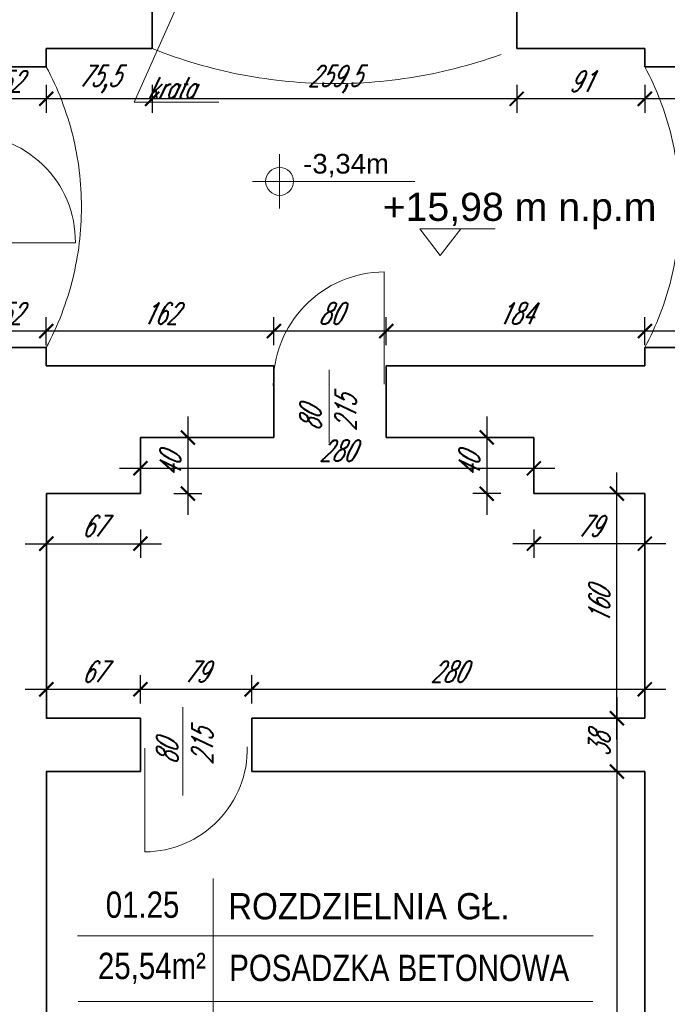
# Model space of a CAD drawing. Header units: millimetres. Extents: x 402 to 79005, y -7782 to 89952.
# Tile 208 of 256: x 24689 to 25150, y 36005 to 36707. Entities that reach past the tile are written whole.
import ezdxf
from ezdxf.enums import TextEntityAlignment as Align

# ---------------------------------------------------------------- set-up
doc = ezdxf.new("R2010")
doc.units = ezdxf.units.MM
doc.header["$LTSCALE"] = 10
doc.linetypes.add('DASHED', pattern=[19.05, 12.7, -6.35])
doc.layers.get('0').update_dxf_attribs({"lineweight": 0})
doc.layers.get('Defpoints').update_dxf_attribs({"color": 253})
for name, color, linetype, lineweight in [('000_rzedne', 7, 'Continuous', 0), ('01 parter - ściany', 253, 'Continuous', 35), ('03_drzwi', 253, 'Continuous', 15), ('04-2_nad', 253, 'DASHED', 5), ('05-01_wymiary', 253, 'Continuous', 5), ('05-03_opis', 253, 'Continuous', 5)]:
    doc.layers.add(name, color=color, linetype=linetype, lineweight=lineweight)
doc.styles.add('arial', font='ARIAL.TTF')
doc.styles.add('ariel', font='ARIAL.TTF', dxfattribs={"width": 0.8})
doc.styles.add('ariel_wym', font='simplex.shx', dxfattribs={"width": 0.65, "oblique": 25})
doc.styles.add('ZAGOSP', font='txt', dxfattribs={"height": 0.8})
doc.dimstyles.new('ariel 50 wnętrze', dxfattribs={"dimtxt": 15, "dimasz": 10, "dimexe": 10, "dimexo": 0, "dimgap": 5, "dimtad": 1, "dimdec": 1, "dimrnd": 0.5, "dimtxsty": 'ariel_wym', "dimblk": 'ARCHTICK', "dimcen": 2.5, "dimdle": 15, "dimazin": 0, "dimtfac": 1, "dimtdec": 1, "dimtix": 1, "dimtmove": 0, "dimatfit": 3, "dimldrblk": 'DOT', "dimfxl": 0, "dimarcsym": 0})

# ---------------------------------------------------------------- blocks, each defined once
blk = doc.blocks.new('_ArchTick')
at = {"color": 0, "linetype": 'ByBlock', "const_width": 0.15}
blk.add_lwpolyline([(-0.5, -0.5), (0.5, 0.5)], dxfattribs=at)
blk = doc.blocks.new('*D256')
at = {"layer": '05-01_wymiary', "color": 0, "lineweight": -2}
for p, q in [((25134.33, 36474.79), (25134.33, 36494.79)), ((25198.33, 36474.79), (25198.33, 36494.79)), ((25213.33, 36484.79), (25119.33, 36484.79))]:
    blk.add_line(p, q, dxfattribs=at)
at = {"layer": 'Defpoints', "color": 0}
for p in [(25134.33, 36484.79), (25134.33, 36473.05), (25198.33, 36460.05)]:
    blk.add_point(p, dxfattribs=at)
at = {"layer": '05-01_wymiary', "color": 0, "lineweight": -2, "xscale": 10, "yscale": 10, "zscale": 10, "rotation": 180}
blk.add_blockref('_ArchTick', (25134.33, 36484.79), dxfattribs=at)
at = {"layer": '05-01_wymiary', "color": 0, "lineweight": -2, "xscale": 10, "yscale": 10, "zscale": 10}
blk.add_blockref('_ArchTick', (25198.33, 36484.79), dxfattribs=at)
at = {"layer": '05-01_wymiary', "color": 0, "insert": (25166.33, 36497.29), "char_height": 15, "attachment_point": 5, "style": 'ariel_wym'}
blk.add_mtext('64', dxfattribs=at)
blk = doc.blocks.new('_Dot')
at = {"color": 0, "linetype": 'ByBlock', "lineweight": -2}
blk.add_line((-0.5, 0), (-1, 0), dxfattribs=at)
at = {"color": 0, "linetype": 'ByBlock', "const_width": 0.5}
blk.add_lwpolyline([(-0.25, 0, 1), (0.25, 0, 1)], format="xyb", close=True, dxfattribs=at)
blk = doc.blocks.new('*D257')
at = {"layer": '05-01_wymiary', "color": 0, "lineweight": -2}
for p, q in [((24950.33, 36474.79), (24950.33, 36494.79)), ((25134.33, 36474.79), (25134.33, 36494.79)), ((25149.33, 36484.79), (24935.33, 36484.79))]:
    blk.add_line(p, q, dxfattribs=at)
at = {"layer": 'Defpoints', "color": 0}
for p in [(24950.33, 36484.79), (25134.33, 36473.05), (24950.33, 36460.05)]:
    blk.add_point(p, dxfattribs=at)
at = {"layer": '05-01_wymiary', "color": 0, "lineweight": -2, "xscale": 10, "yscale": 10, "zscale": 10, "rotation": 180}
blk.add_blockref('_ArchTick', (24950.33, 36484.79), dxfattribs=at)
at = {"layer": '05-01_wymiary', "color": 0, "lineweight": -2, "xscale": 10, "yscale": 10, "zscale": 10}
blk.add_blockref('_ArchTick', (25134.33, 36484.79), dxfattribs=at)
at = {"layer": '05-01_wymiary', "color": 0, "insert": (25042.33, 36497.29), "char_height": 15, "attachment_point": 5, "style": 'ariel_wym'}
blk.add_mtext('184', dxfattribs=at)
blk = doc.blocks.new('*D258')
at = {"layer": '05-01_wymiary', "color": 0, "lineweight": -2}
for p, q in [((24870.33, 36474.79), (24870.33, 36494.79)), ((24950.33, 36474.79), (24950.33, 36494.79)), ((24965.33, 36484.79), (24855.33, 36484.79))]:
    blk.add_line(p, q, dxfattribs=at)
at = {"layer": 'Defpoints', "color": 0}
for p in [(24870.33, 36484.79), (24870.33, 36460.05), (24950.33, 36460.05)]:
    blk.add_point(p, dxfattribs=at)
at = {"layer": '05-01_wymiary', "color": 0, "lineweight": -2, "xscale": 10, "yscale": 10, "zscale": 10, "rotation": 180}
blk.add_blockref('_ArchTick', (24870.33, 36484.79), dxfattribs=at)
at = {"layer": '05-01_wymiary', "color": 0, "lineweight": -2, "xscale": 10, "yscale": 10, "zscale": 10}
blk.add_blockref('_ArchTick', (24950.33, 36484.79), dxfattribs=at)
at = {"layer": '05-01_wymiary', "color": 0, "insert": (24910.33, 36497.29), "char_height": 15, "attachment_point": 5, "style": 'ariel_wym'}
blk.add_mtext('80', dxfattribs=at)
blk = doc.blocks.new('*D259')
at = {"layer": '05-01_wymiary', "color": 0, "lineweight": -2}
for p, q in [((24708.33, 36474.79), (24708.33, 36494.79)), ((24870.33, 36474.79), (24870.33, 36494.79)), ((24885.33, 36484.79), (24693.33, 36484.79))]:
    blk.add_line(p, q, dxfattribs=at)
at = {"layer": 'Defpoints', "color": 0}
for p in [(24708.33, 36484.79), (24708.33, 36473.05), (24870.33, 36460.05)]:
    blk.add_point(p, dxfattribs=at)
at = {"layer": '05-01_wymiary', "color": 0, "lineweight": -2, "xscale": 10, "yscale": 10, "zscale": 10, "rotation": 180}
blk.add_blockref('_ArchTick', (24708.33, 36484.79), dxfattribs=at)
at = {"layer": '05-01_wymiary', "color": 0, "lineweight": -2, "xscale": 10, "yscale": 10, "zscale": 10}
blk.add_blockref('_ArchTick', (24870.33, 36484.79), dxfattribs=at)
at = {"layer": '05-01_wymiary', "color": 0, "insert": (24789.33, 36497.29), "char_height": 15, "attachment_point": 5, "style": 'ariel_wym'}
blk.add_mtext('162', dxfattribs=at)
blk = doc.blocks.new('*D260')
at = {"layer": '05-01_wymiary', "color": 0, "lineweight": -2}
for p, q in [((24656.33, 36474.79), (24656.33, 36494.79)), ((24708.33, 36474.79), (24708.33, 36494.79)), ((24723.33, 36484.79), (24641.33, 36484.79))]:
    blk.add_line(p, q, dxfattribs=at)
at = {"layer": 'Defpoints', "color": 0}
for p in [(24656.33, 36484.79), (24656.33, 36473.05), (24708.33, 36473.05)]:
    blk.add_point(p, dxfattribs=at)
at = {"layer": '05-01_wymiary', "color": 0, "lineweight": -2, "xscale": 10, "yscale": 10, "zscale": 10, "rotation": 180}
blk.add_blockref('_ArchTick', (24656.33, 36484.79), dxfattribs=at)
at = {"layer": '05-01_wymiary', "color": 0, "lineweight": -2, "xscale": 10, "yscale": 10, "zscale": 10}
blk.add_blockref('_ArchTick', (24708.33, 36484.79), dxfattribs=at)
at = {"layer": '05-01_wymiary', "color": 0, "insert": (24682.33, 36497.29), "char_height": 15, "attachment_point": 5, "style": 'ariel_wym'}
blk.add_mtext('52', dxfattribs=at)
blk = doc.blocks.new('*D363')
at = {"layer": '05-01_wymiary', "color": 0, "lineweight": -2}
for p, q in [((25055.33, 36343.35), (25055.33, 36323.35)), ((25134.33, 36343.35), (25134.33, 36323.35)), ((25149.33, 36333.35), (25040.33, 36333.35))]:
    blk.add_line(p, q, dxfattribs=at)
at = {"layer": 'Defpoints', "color": 0}
for p in [(25055.33, 36368.98), (25134.33, 36368.98), (25055.33, 36333.35)]:
    blk.add_point(p, dxfattribs=at)
at = {"layer": '05-01_wymiary', "color": 0, "lineweight": -2, "xscale": 10, "yscale": 10, "zscale": 10, "rotation": 180}
blk.add_blockref('_ArchTick', (25055.33, 36333.35), dxfattribs=at)
at = {"layer": '05-01_wymiary', "color": 0, "lineweight": -2, "xscale": 10, "yscale": 10, "zscale": 10}
blk.add_blockref('_ArchTick', (25134.33, 36333.35), dxfattribs=at)
at = {"layer": '05-01_wymiary', "color": 0, "insert": (25094.83, 36345.85), "char_height": 15, "attachment_point": 5, "style": 'ariel_wym'}
blk.add_mtext('79', dxfattribs=at)
blk = doc.blocks.new('*D364')
at = {"layer": '05-01_wymiary', "color": 0, "lineweight": -2}
for p, q in [((25021.85, 36423.98), (25021.85, 36353.98)), ((25031.85, 36408.98), (25011.85, 36408.98)), ((25031.85, 36368.98), (25011.85, 36368.98))]:
    blk.add_line(p, q, dxfattribs=at)
at = {"layer": 'Defpoints', "color": 0}
for p in [(25055.33, 36408.98), (25021.85, 36368.98), (25055.33, 36368.98)]:
    blk.add_point(p, dxfattribs=at)
at = {"layer": '05-01_wymiary', "color": 0, "lineweight": -2, "xscale": 10, "yscale": 10, "zscale": 10}
for p, rotation in [((25021.85, 36408.98), 90), ((25021.85, 36368.98), 270)]:
    blk.add_blockref('_ArchTick', p, dxfattribs=dict(at, rotation=rotation))
at = {"layer": '05-01_wymiary', "color": 0, "insert": (25009.35, 36388.98), "char_height": 15, "attachment_point": 5, "rotation": 90, "style": 'ariel_wym'}
blk.add_mtext('40', dxfattribs=at)
blk = doc.blocks.new('*D365')
at = {"layer": '05-01_wymiary', "color": 0, "lineweight": -2}
for p, q in [((25114.49, 36193.98), (25114.49, 36383.98)), ((25124.49, 36368.98), (25104.49, 36368.98)), ((25124.49, 36208.98), (25104.49, 36208.98))]:
    blk.add_line(p, q, dxfattribs=at)
at = {"layer": 'Defpoints', "color": 0}
for p in [(25114.49, 36368.98), (25134.33, 36368.98), (25134.33, 36208.98)]:
    blk.add_point(p, dxfattribs=at)
at = {"layer": '05-01_wymiary', "color": 0, "lineweight": -2, "xscale": 10, "yscale": 10, "zscale": 10}
for p, rotation in [((25114.49, 36368.98), 90), ((25114.49, 36208.98), 270)]:
    blk.add_blockref('_ArchTick', p, dxfattribs=dict(at, rotation=rotation))
at = {"layer": '05-01_wymiary', "color": 0, "insert": (25101.99, 36288.98), "char_height": 15, "attachment_point": 5, "rotation": 90, "style": 'ariel_wym'}
blk.add_mtext('160', dxfattribs=at)
blk = doc.blocks.new('*D366')
at = {"layer": '05-01_wymiary', "color": 0, "lineweight": -2}
for p, q in [((25114.49, 36223.98), (25114.49, 36155.98)), ((25124.49, 36208.98), (25104.49, 36208.98)), ((25124.49, 36170.98), (25104.49, 36170.98))]:
    blk.add_line(p, q, dxfattribs=at)
at = {"layer": 'Defpoints', "color": 0}
for p in [(25134.33, 36208.98), (25114.49, 36170.98), (25134.33, 36170.98)]:
    blk.add_point(p, dxfattribs=at)
at = {"layer": '05-01_wymiary', "color": 0, "lineweight": -2, "xscale": 10, "yscale": 10, "zscale": 10}
for p, rotation in [((25114.49, 36208.98), 90), ((25114.49, 36170.98), 270)]:
    blk.add_blockref('_ArchTick', p, dxfattribs=dict(at, rotation=rotation))
at = {"layer": '05-01_wymiary', "color": 0, "insert": (25101.99, 36189.98), "char_height": 15, "attachment_point": 5, "rotation": 90, "style": 'ariel_wym'}
blk.add_mtext('38', dxfattribs=at)
blk = doc.blocks.new('*D367')
at = {"layer": '05-01_wymiary', "color": 0, "lineweight": -2}
for p, q in [((25114.49, 36185.98), (25114.49, 35749.14)), ((25124.49, 36170.98), (25104.49, 36170.98)), ((25124.49, 35764.14), (25104.49, 35764.14))]:
    blk.add_line(p, q, dxfattribs=at)
at = {"layer": 'Defpoints', "color": 0}
for p in [(25134.33, 36170.98), (25114.49, 35764.14), (25134.33, 35764.14)]:
    blk.add_point(p, dxfattribs=at)
at = {"layer": '05-01_wymiary', "color": 0, "lineweight": -2, "xscale": 10, "yscale": 10, "zscale": 10}
for p, rotation in [((25114.49, 36170.98), 90), ((25114.49, 35764.14), 270)]:
    blk.add_blockref('_ArchTick', p, dxfattribs=dict(at, rotation=rotation))
at = {"layer": '05-01_wymiary', "color": 0, "insert": (25101.99, 35967.56), "char_height": 15, "attachment_point": 5, "rotation": 90, "style": 'ariel_wym'}
blk.add_mtext('407', dxfattribs=at)
blk = doc.blocks.new('*D368')
at = {"layer": '05-01_wymiary', "color": 0, "lineweight": -2}
for p, q in [((24854.5, 36219.61), (24854.5, 36239.61)), ((25134.33, 36219.61), (25134.33, 36239.61)), ((25149.33, 36229.61), (24839.5, 36229.61))]:
    blk.add_line(p, q, dxfattribs=at)
at = {"layer": 'Defpoints', "color": 0}
for p in [(24854.5, 36229.61), (25134.33, 36214.93), (24854.5, 36208.98)]:
    blk.add_point(p, dxfattribs=at)
at = {"layer": '05-01_wymiary', "color": 0, "lineweight": -2, "xscale": 10, "yscale": 10, "zscale": 10, "rotation": 180}
blk.add_blockref('_ArchTick', (24854.5, 36229.61), dxfattribs=at)
at = {"layer": '05-01_wymiary', "color": 0, "lineweight": -2, "xscale": 10, "yscale": 10, "zscale": 10}
blk.add_blockref('_ArchTick', (25134.33, 36229.61), dxfattribs=at)
at = {"layer": '05-01_wymiary', "color": 0, "insert": (24994.41, 36242.11), "char_height": 15, "attachment_point": 5, "style": 'ariel_wym'}
blk.add_mtext('280', dxfattribs=at)
blk = doc.blocks.new('*D369')
at = {"layer": '05-01_wymiary', "color": 0, "lineweight": -2}
for p, q in [((24775.33, 36219.61), (24775.33, 36239.61)), ((24854.5, 36219.61), (24854.5, 36239.61)), ((24869.5, 36229.61), (24760.33, 36229.61))]:
    blk.add_line(p, q, dxfattribs=at)
at = {"layer": 'Defpoints', "color": 0}
for p in [(24775.33, 36229.61), (24775.33, 36208.98), (24854.5, 36208.98)]:
    blk.add_point(p, dxfattribs=at)
at = {"layer": '05-01_wymiary', "color": 0, "lineweight": -2, "xscale": 10, "yscale": 10, "zscale": 10, "rotation": 180}
blk.add_blockref('_ArchTick', (24775.33, 36229.61), dxfattribs=at)
at = {"layer": '05-01_wymiary', "color": 0, "lineweight": -2, "xscale": 10, "yscale": 10, "zscale": 10}
blk.add_blockref('_ArchTick', (24854.5, 36229.61), dxfattribs=at)
at = {"layer": '05-01_wymiary', "color": 0, "insert": (24814.91, 36242.11), "char_height": 15, "attachment_point": 5, "style": 'ariel_wym'}
blk.add_mtext('79', dxfattribs=at)
blk = doc.blocks.new('*D370')
at = {"layer": '05-01_wymiary', "color": 0, "lineweight": -2}
for p, q in [((24708.35, 36219.61), (24708.35, 36239.61)), ((24775.33, 36219.61), (24775.33, 36239.61)), ((24790.33, 36229.61), (24693.35, 36229.61))]:
    blk.add_line(p, q, dxfattribs=at)
at = {"layer": 'Defpoints', "color": 0}
for p in [(24708.35, 36229.61), (24708.35, 36208.98), (24775.33, 36208.98)]:
    blk.add_point(p, dxfattribs=at)
at = {"layer": '05-01_wymiary', "color": 0, "lineweight": -2, "xscale": 10, "yscale": 10, "zscale": 10, "rotation": 180}
blk.add_blockref('_ArchTick', (24708.35, 36229.61), dxfattribs=at)
at = {"layer": '05-01_wymiary', "color": 0, "lineweight": -2, "xscale": 10, "yscale": 10, "zscale": 10}
blk.add_blockref('_ArchTick', (24775.33, 36229.61), dxfattribs=at)
at = {"layer": '05-01_wymiary', "color": 0, "insert": (24741.84, 36242.11), "char_height": 15, "attachment_point": 5, "style": 'ariel_wym'}
blk.add_mtext('67', dxfattribs=at)
blk = doc.blocks.new('*D371')
at = {"layer": '05-01_wymiary', "color": 0, "lineweight": -2}
for p, q in [((24775.33, 36397.01), (24775.33, 36377.01)), ((25055.33, 36397.01), (25055.33, 36377.01)), ((25070.33, 36387.01), (24760.33, 36387.01))]:
    blk.add_line(p, q, dxfattribs=at)
at = {"layer": 'Defpoints', "color": 0}
for p in [(24775.33, 36408.98), (25055.33, 36408.98), (24775.33, 36387.01)]:
    blk.add_point(p, dxfattribs=at)
at = {"layer": '05-01_wymiary', "color": 0, "lineweight": -2, "xscale": 10, "yscale": 10, "zscale": 10, "rotation": 180}
blk.add_blockref('_ArchTick', (24775.33, 36387.01), dxfattribs=at)
at = {"layer": '05-01_wymiary', "color": 0, "lineweight": -2, "xscale": 10, "yscale": 10, "zscale": 10}
blk.add_blockref('_ArchTick', (25055.33, 36387.01), dxfattribs=at)
at = {"layer": '05-01_wymiary', "color": 0, "insert": (24915.33, 36399.51), "char_height": 15, "attachment_point": 5, "style": 'ariel_wym'}
blk.add_mtext('280', dxfattribs=at)
blk = doc.blocks.new('*D372')
at = {"layer": '05-01_wymiary', "color": 0, "lineweight": -2}
for p, q in [((24809.12, 36423.98), (24809.12, 36353.98)), ((24799.12, 36408.98), (24819.12, 36408.98)), ((24799.12, 36368.98), (24819.12, 36368.98))]:
    blk.add_line(p, q, dxfattribs=at)
at = {"layer": 'Defpoints', "color": 0}
for p in [(24775.33, 36408.98), (24775.33, 36368.98), (24809.12, 36368.98)]:
    blk.add_point(p, dxfattribs=at)
at = {"layer": '05-01_wymiary', "color": 0, "lineweight": -2, "xscale": 10, "yscale": 10, "zscale": 10}
for p, rotation in [((24809.12, 36408.98), 90), ((24809.12, 36368.98), 270)]:
    blk.add_blockref('_ArchTick', p, dxfattribs=dict(at, rotation=rotation))
at = {"layer": '05-01_wymiary', "color": 0, "insert": (24796.62, 36388.98), "char_height": 15, "attachment_point": 5, "rotation": 90, "style": 'ariel_wym'}
blk.add_mtext('40', dxfattribs=at)
blk = doc.blocks.new('*D373')
at = {"layer": '05-01_wymiary', "color": 0, "lineweight": -2}
for p, q in [((24708.34, 36343.35), (24708.34, 36323.35)), ((24775.33, 36343.35), (24775.33, 36323.35)), ((24693.34, 36333.35), (24790.33, 36333.35))]:
    blk.add_line(p, q, dxfattribs=at)
at = {"layer": 'Defpoints', "color": 0}
for p in [(24708.34, 36368.98), (24775.33, 36368.98), (24775.33, 36333.35)]:
    blk.add_point(p, dxfattribs=at)
at = {"layer": '05-01_wymiary', "color": 0, "lineweight": -2, "xscale": 10, "yscale": 10, "zscale": 10, "rotation": 180}
blk.add_blockref('_ArchTick', (24708.34, 36333.35), dxfattribs=at)
at = {"layer": '05-01_wymiary', "color": 0, "lineweight": -2, "xscale": 10, "yscale": 10, "zscale": 10}
blk.add_blockref('_ArchTick', (24775.33, 36333.35), dxfattribs=at)
at = {"layer": '05-01_wymiary', "color": 0, "insert": (24741.84, 36345.85), "char_height": 15, "attachment_point": 5, "style": 'ariel_wym'}
blk.add_mtext('67', dxfattribs=at)
blk = doc.blocks.new('*D404')
at = {"layer": '05-01_wymiary', "color": 0, "lineweight": -2}
for p, q in [((25134.33, 36660.19), (25134.33, 36640.19)), ((25198.33, 36660.19), (25198.33, 36640.19)), ((25213.33, 36650.19), (25119.33, 36650.19))]:
    blk.add_line(p, q, dxfattribs=at)
at = {"layer": 'Defpoints', "color": 0}
for p in [(25134.33, 36673.05), (25198.33, 36673.05), (25134.33, 36650.19)]:
    blk.add_point(p, dxfattribs=at)
at = {"layer": '05-01_wymiary', "color": 0, "lineweight": -2, "xscale": 10, "yscale": 10, "zscale": 10, "rotation": 180}
blk.add_blockref('_ArchTick', (25134.33, 36650.19), dxfattribs=at)
at = {"layer": '05-01_wymiary', "color": 0, "lineweight": -2, "xscale": 10, "yscale": 10, "zscale": 10}
blk.add_blockref('_ArchTick', (25198.33, 36650.19), dxfattribs=at)
at = {"layer": '05-01_wymiary', "color": 0, "insert": (25166.33, 36662.69), "char_height": 15, "attachment_point": 5, "style": 'ariel_wym'}
blk.add_mtext('64', dxfattribs=at)
blk = doc.blocks.new('*D405')
at = {"layer": '05-01_wymiary', "color": 0, "lineweight": -2}
for p, q in [((25043.12, 36660.19), (25043.12, 36640.19)), ((25134.33, 36660.19), (25134.33, 36640.19)), ((25149.33, 36650.19), (25028.12, 36650.19))]:
    blk.add_line(p, q, dxfattribs=at)
at = {"layer": 'Defpoints', "color": 0}
for p in [(25043.12, 36686.05), (25134.33, 36673.05), (25043.12, 36650.19)]:
    blk.add_point(p, dxfattribs=at)
at = {"layer": '05-01_wymiary', "color": 0, "lineweight": -2, "xscale": 10, "yscale": 10, "zscale": 10, "rotation": 180}
blk.add_blockref('_ArchTick', (25043.12, 36650.19), dxfattribs=at)
at = {"layer": '05-01_wymiary', "color": 0, "lineweight": -2, "xscale": 10, "yscale": 10, "zscale": 10}
blk.add_blockref('_ArchTick', (25134.33, 36650.19), dxfattribs=at)
at = {"layer": '05-01_wymiary', "color": 0, "insert": (25088.73, 36662.69), "char_height": 15, "attachment_point": 5, "style": 'ariel_wym'}
blk.add_mtext('91', dxfattribs=at)
blk = doc.blocks.new('*D406')
at = {"layer": '05-01_wymiary', "color": 0, "lineweight": -2}
for p, q in [((24783.65, 36660.19), (24783.65, 36640.19)), ((25043.12, 36660.19), (25043.12, 36640.19)), ((25058.12, 36650.19), (24768.65, 36650.19))]:
    blk.add_line(p, q, dxfattribs=at)
at = {"layer": 'Defpoints', "color": 0}
for p in [(24783.65, 36686.05), (25043.12, 36686.05), (24783.65, 36650.19)]:
    blk.add_point(p, dxfattribs=at)
at = {"layer": '05-01_wymiary', "color": 0, "lineweight": -2, "xscale": 10, "yscale": 10, "zscale": 10, "rotation": 180}
blk.add_blockref('_ArchTick', (24783.65, 36650.19), dxfattribs=at)
at = {"layer": '05-01_wymiary', "color": 0, "lineweight": -2, "xscale": 10, "yscale": 10, "zscale": 10}
blk.add_blockref('_ArchTick', (25043.12, 36650.19), dxfattribs=at)
at = {"layer": '05-01_wymiary', "color": 0, "insert": (24913.39, 36664.11), "char_height": 15, "attachment_point": 5, "style": 'ariel_wym'}
blk.add_mtext('259,5', dxfattribs=at)
blk = doc.blocks.new('*D407')
at = {"layer": '05-01_wymiary', "color": 0, "lineweight": -2}
for p, q in [((24708.33, 36660.19), (24708.33, 36640.19)), ((24783.65, 36660.19), (24783.65, 36640.19)), ((24798.65, 36650.19), (24693.33, 36650.19))]:
    blk.add_line(p, q, dxfattribs=at)
at = {"layer": 'Defpoints', "color": 0}
for p in [(24783.65, 36686.05), (24708.33, 36673.05), (24708.33, 36650.19)]:
    blk.add_point(p, dxfattribs=at)
at = {"layer": '05-01_wymiary', "color": 0, "lineweight": -2, "xscale": 10, "yscale": 10, "zscale": 10, "rotation": 180}
blk.add_blockref('_ArchTick', (24708.33, 36650.19), dxfattribs=at)
at = {"layer": '05-01_wymiary', "color": 0, "lineweight": -2, "xscale": 10, "yscale": 10, "zscale": 10}
blk.add_blockref('_ArchTick', (24783.65, 36650.19), dxfattribs=at)
at = {"layer": '05-01_wymiary', "color": 0, "insert": (24745.99, 36664.11), "char_height": 15, "attachment_point": 5, "style": 'ariel_wym'}
blk.add_mtext('75,5', dxfattribs=at)
blk = doc.blocks.new('*D408')
at = {"layer": '05-01_wymiary', "color": 0, "lineweight": -2}
for p, q in [((24656.33, 36660.19), (24656.33, 36640.19)), ((24708.33, 36660.19), (24708.33, 36640.19)), ((24723.33, 36650.19), (24641.33, 36650.19))]:
    blk.add_line(p, q, dxfattribs=at)
at = {"layer": 'Defpoints', "color": 0}
for p in [(24656.33, 36673.05), (24708.33, 36673.05), (24656.33, 36650.19)]:
    blk.add_point(p, dxfattribs=at)
at = {"layer": '05-01_wymiary', "color": 0, "lineweight": -2, "xscale": 10, "yscale": 10, "zscale": 10, "rotation": 180}
blk.add_blockref('_ArchTick', (24656.33, 36650.19), dxfattribs=at)
at = {"layer": '05-01_wymiary', "color": 0, "lineweight": -2, "xscale": 10, "yscale": 10, "zscale": 10}
blk.add_blockref('_ArchTick', (24708.33, 36650.19), dxfattribs=at)
at = {"layer": '05-01_wymiary', "color": 0, "insert": (24682.33, 36662.69), "char_height": 15, "attachment_point": 5, "style": 'ariel_wym'}
blk.add_mtext('52', dxfattribs=at)
blk = doc.blocks.new('kota rzutowa')
at = {"ltscale": 0.5}
for p, q in [((0, -20.63), (0, 20.63)), ((-20.63, 0), (102.81, 0))]:
    blk.add_line(p, q, dxfattribs=at)
blk.add_circle((0, 0), 10.63, dxfattribs=at)
at = {"ltscale": 0.5, "style": 'arial'}
blk.add_attdef('POZ._POSADKI_WYKOŃCZONWJ', text='', height=15, dxfattribs=at).set_placement((17.95, 1.45), align=Align.BOTTOM_LEFT)
blk.add_attdef('POZ._POSADZKI_KONSTRUKCJA', text='', height=15, dxfattribs=at).set_placement((17.02, -5), align=Align.TOP_LEFT)
blk = doc.blocks.new('A$C613D1E3E')
for p, q in [((39.12, 19.09), (-14.56, 19.09)), ((-14.56, 19.09), (0, 0)), ((14.56, 19.09), (0, 0))]:
    blk.add_line(p, q)

msp = doc.modelspace()

# ---------------------------------------------------------------- linework, layer by layer
at = {"layer": '01 parter - ściany'}
for p, q in [((24783.65, 36686.05), (24783.65, 36737.05)), ((25043.12, 36686.05), (25043.12, 36737.05)), ((24783.65, 36686.05), (24708.33, 36686.05)), ((24708.33, 36673.05), (24708.33, 36686.05)), ((25134.33, 36686.05), (25043.12, 36686.05)), ((25134.33, 36673.05), (25134.33, 36686.05)), ((24656.33, 36673.05), (24708.33, 36673.05)), ((25198.33, 36673.05), (25134.33, 36673.05)), ((24708.33, 36473.05), (24656.33, 36473.05)), ((24708.33, 36460.05), (24708.33, 36473.05)), ((25134.33, 36460.05), (25134.33, 36473.05)), ((25134.33, 36473.05), (25198.33, 36473.05)), ((24870.33, 36460.05), (24708.33, 36460.05)), ((24870.33, 36460.05), (24870.33, 36408.98)), ((25134.33, 36460.05), (24950.33, 36460.05)), ((24950.33, 36460.05), (24950.33, 36408.98)), ((24870.33, 36408.98), (24775.33, 36408.98)), ((24775.33, 36408.98), (24775.33, 36368.98)), ((25055.33, 36408.98), (24950.33, 36408.98)), ((25055.33, 36408.98), (25055.33, 36368.98)), ((24775.33, 36368.98), (24708.34, 36368.98)), ((24708.35, 36208.98), (24708.34, 36368.98)), ((25134.33, 36368.98), (25055.33, 36368.98)), ((25134.33, 36368.98), (25134.33, 36208.98)), ((24775.33, 36208.98), (24708.33, 36208.98)), ((24775.33, 36208.98), (24775.33, 36170.98)), ((24854.5, 36208.98), (25134.33, 36208.98)), ((24854.5, 36208.98), (24854.5, 36170.98)), ((24775.33, 36170.98), (24708.33, 36170.98)), ((24708.39, 35844.05), (24708.36, 36170.98)), ((24854.5, 36170.98), (25134.33, 36170.98)), ((25134.33, 36170.98), (25134.33, 35764.14))]:
    msp.add_line(p, q, dxfattribs=at)
at = {"layer": '03_drzwi'}
for p, q in [((24803.27, 36720.96), (24770.95, 36647.75)), ((24770.95, 36647.75), (24831.17, 36647.75)), ((24728.99, 36547.72), (24648.99, 36547.72)), ((24948.86, 36526.94), (24948.86, 36446.94)), ((24909.57, 36405.21), (24909.59, 36457.2)), ((24805.57, 36153.92), (24805.59, 36216.87)), ((24778.51, 36113.85), (24778.51, 36187.66))]:
    msp.add_line(p, q, dxfattribs=at)
for centre, radius, start, end in [((24652.97, 36548.6), 76.02, 359.32973, 92.85622), ((24949.49, 36447.33), 79.61, 90.44808, 181.14632), ((24777.94, 36187.3), 73.45, 270.44808, 1.14632)]:
    msp.add_arc(centre, radius, start, end, dxfattribs=at)
at = {"layer": '04-2_nad', "ltscale": 2}
for centre, radius, start, end in [((24913.39, 37010.17), 349.13, 248.18567, 291.81433), ((24520.83, 36573.05), 212.5, 331.92751, 28.07249), ((24946.83, 36573.05), 212.5, 331.92751, 28.07249)]:
    msp.add_arc(centre, radius, start, end, dxfattribs=at)
at = {"layer": '05-03_opis'}
for p, q in [((24827.05, 36094.89), (24827.05, 35962.74)), ((24730.5, 36054.01), (25097.48, 36054.01)), ((24730.95, 36007.33), (25097.29, 36007.33))]:
    msp.add_line(p, q, dxfattribs=at)

# ---------------------------------------------------------------- block references
at = {"layer": '000_rzedne', "color": 1, "lineweight": 0}
msp.add_blockref('A$C613D1E3E', (24988.71, 36538.5, 0), dxfattribs=at)
at = {"layer": '05-03_opis', "xscale": 0.9359999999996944, "yscale": 0.9359999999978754, "zscale": 0.9359999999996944}
msp.add_blockref('kota rzutowa', (24874.37, 36591.38), dxfattribs=at).add_auto_attribs({'POZ._POSADKI_WYKOŃCZONWJ': '-3,34m'})

# ---------------------------------------------------------------- texts
at = {"layer": '000_rzedne', "color": 1, "lineweight": 0, "insert": (25142.61, 36583.26), "char_height": 20, "width": 434.4308, "attachment_point": 3, "style": 'ZAGOSP'}
msp.add_mtext('{\\fArial|b0|i0|c238|p34;+15,98 m n.p.m}', dxfattribs=at)
at = {"layer": '03_drzwi', "insert": (24780.37, 36665.54), "char_height": 15, "width": 131.7964, "attachment_point": 1, "style": 'ariel_wym'}
msp.add_mtext('krata', dxfattribs=at)
at = {"layer": '03_drzwi', "char_height": 15, "width": 160.5905, "attachment_point": 1, "rotation": 89.9915, "style": 'ariel_wym'}
for insert in [(24888.84, 36413.62), (24786.84, 36176.04)]:
    msp.add_mtext('80\\P215', dxfattribs=dict(at, insert=insert))
at = {"layer": '05-03_opis', "char_height": 18.7387, "style": 'ariel'}
for s, insert, width, attachment_point in [('\\W0.9;{\\fArial|b0|i0|c238|p34;ROZDZIELNIA GŁ.}', (24837.76, 36075), 375.0449, 4), ('{\\fArial|b0|i0|c238|p34;01.25}', (24776.82, 36076.12), 87.1301, 5), ('POSADZKA BETONOWA', (24838.53, 36031.11), 258.2312, 4), ('{\\fArial|b0|i0|c238|p34;25,54m²}', (24783.49, 36030.89), 87.1301, 5)]:
    msp.add_mtext(s, dxfattribs=dict(at, insert=insert, width=width, attachment_point=attachment_point))

# ---------------------------------------------------------------- dimensions: what is measured, and where the dimension line sits
at = {"layer": '05-01_wymiary'}
for base, p1, p2, picture, middle in [((24708.33, 36650.19), (24783.65, 36686.05), (24708.33, 36673.05), '*D407', (24745.99, 36664.11)), ((24783.65, 36650.19), (25043.12, 36686.05), (24783.65, 36686.05), '*D406', (24913.39, 36664.11)), ((25043.12, 36650.19), (25134.33, 36673.05), (25043.12, 36686.05), '*D405', (25088.73, 36662.69)), ((24656.33, 36650.19), (24708.33, 36673.05), (24656.33, 36673.05), '*D408', (24682.33, 36662.69)), ((25134.33, 36650.19), (25198.33, 36673.05), (25134.33, 36673.05), '*D404', (25166.33, 36662.69)), ((24656.33, 36484.79), (24708.33, 36473.05), (24656.33, 36473.05), '*D260', (24682.33, 36497.29)), ((24708.33, 36484.79), (24870.33, 36460.05), (24708.33, 36473.05), '*D259', (24789.33, 36497.29)), ((24870.33, 36484.79), (24950.33, 36460.05), (24870.33, 36460.05), '*D258', (24910.33, 36497.29)), ((24950.33, 36484.79), (25134.33, 36473.05), (24950.33, 36460.05), '*D257', (25042.33, 36497.29)), ((25134.33, 36484.79), (25198.33, 36460.05), (25134.33, 36473.05), '*D256', (25166.33, 36497.29)), ((24708.35, 36229.61), (24775.33, 36208.98), (24708.35, 36208.98), '*D370', (24741.84, 36242.11)), ((24775.33, 36229.61), (24854.5, 36208.98), (24775.33, 36208.98), '*D369', (24814.91, 36242.11))]:
    dim = msp.add_linear_dim(base=base, p1=p1, p2=p2, dimstyle='ariel 50 wnętrze', override={"dimtmove": 1}, dxfattribs=at)
    dim.commit()
    dim.dimension.update_dxf_attribs({"geometry": picture, "text_midpoint": middle})
for base, p1, p2, picture, middle in [((24809.12, 36368.98), (24775.33, 36408.98), (24775.33, 36368.98), '*D372', (24796.62, 36388.98)), ((25021.85, 36368.98), (25055.33, 36408.98), (25055.33, 36368.98), '*D364', (25009.35, 36388.98)), ((25114.49, 36368.98), (25134.33, 36208.98), (25134.33, 36368.98), '*D365', (25101.99, 36288.98))]:
    dim = msp.add_linear_dim(base=base, p1=p1, p2=p2, angle=90, dimstyle='ariel 50 wnętrze', dxfattribs=at)
    dim.commit()
    dim.dimension.update_dxf_attribs({"geometry": picture, "text_midpoint": middle})
for base, p1, p2, picture, middle in [((24775.33, 36387.01), (25055.33, 36408.98), (24775.33, 36408.98), '*D371', (24915.33, 36399.51)), ((24775.33, 36333.35), (24708.34, 36368.98), (24775.33, 36368.98), '*D373', (24741.84, 36345.85)), ((25055.33, 36333.35), (25134.33, 36368.98), (25055.33, 36368.98), '*D363', (25094.83, 36345.85)), ((24854.5, 36229.61), (25134.33, 36214.93), (24854.5, 36208.98), '*D368', (24994.41, 36242.11))]:
    dim = msp.add_linear_dim(base=base, p1=p1, p2=p2, dimstyle='ariel 50 wnętrze', dxfattribs=at)
    dim.commit()
    dim.dimension.update_dxf_attribs({"geometry": picture, "text_midpoint": middle})
for base, p1, p2, picture, middle in [((25114.49, 36170.98), (25134.33, 36208.98), (25134.33, 36170.98), '*D366', (25101.99, 36189.98)), ((25114.49, 35764.14), (25134.33, 36170.98), (25134.33, 35764.14), '*D367', (25101.99, 35967.56))]:
    dim = msp.add_linear_dim(base=base, p1=p1, p2=p2, angle=90, dimstyle='ariel 50 wnętrze', override={"dimtmove": 1}, dxfattribs=at)
    dim.commit()
    dim.dimension.update_dxf_attribs({"geometry": picture, "text_midpoint": middle})

doc.saveas('drawing.dxf')
